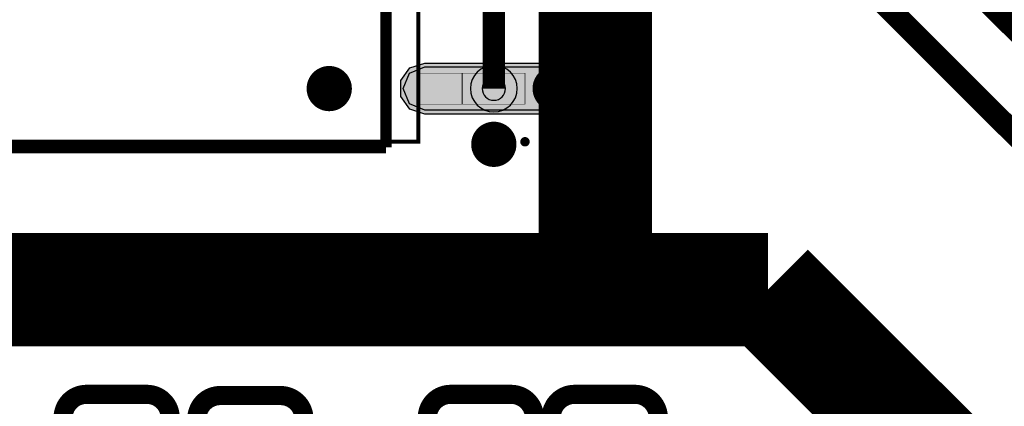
# Model space of a CAD drawing. Header units: millimetres. Extents: x -8 to 125, y -6 to 113.
# Tile 65 of 142: x 22.85 to 35.9, y 58.4 to 63.52. Entities that reach past the tile are written whole.
import ezdxf

# ---------------------------------------------------------------- set-up
doc = ezdxf.new("R2010")
doc.units = ezdxf.units.MM
for name, color, linetype, true_color in [('Bottom Layer', 7, 'Continuous', 0x0000ff), ('Component Marking Layer', 7, 'Continuous', 0x66ffcc), ('Component Shape Layer', 7, 'Continuous', 0x00cccc), ('Document Layer', 7, 'Continuous', 0xffffff), ('Hole Layer', 7, 'Continuous', 0x222222), ('Inner2', 7, 'Continuous', 0x008000), ('Multi-Layer', 7, 'Continuous', 0xc0c0c0), ('Pin Floating Layer', 7, 'Continuous', 0xff99ff), ('Pin Soldering Layer', 7, 'Continuous', 0xcc9999), ('Top Layer', 7, 'Continuous', 0xff0000), ('Top Paste Mask Layer', 7, 'Continuous', 0x808080), ('Top Silkscreen Layer', 7, 'Continuous', 0xffcc00), ('Top Solder Mask Layer', 7, 'Continuous', 0x800080)]:
    doc.layers.add(name, color=color, linetype=linetype, true_color=true_color)

msp = doc.modelspace()

# ---------------------------------------------------------------- hatches: boundary and pattern name
at = {"layer": 'Component Marking Layer'}
msp.add_hatch(color=256, dxfattribs=at).paths.add_polyline_path([(29.487, 61.906, 1), (29.607, 61.906, 1)])
at = {"layer": 'Pin Floating Layer'}
msp.add_hatch(color=256, dxfattribs=at).paths.add_polyline_path([(28.722, 62.406), (28.124, 62.406), (28.124, 62.816), (28.722, 62.816)])
at = {"layer": 'Pin Soldering Layer'}
msp.add_hatch(color=256, dxfattribs=at).paths.add_polyline_path([(29.547, 62.406), (28.712, 62.406), (28.712, 62.816), (29.547, 62.816)])
at = {"layer": 'Top Layer'}
msp.add_hatch(color=256, dxfattribs=at).paths.add_polyline_path([(30.048, 62.898), (30.251, 62.814), (30.335, 62.611), (30.251, 62.408), (30.048, 62.324), (28.221, 62.324), (28.018, 62.408), (27.934, 62.611), (28.018, 62.814), (28.221, 62.898)])
at = {"layer": 'Top Paste Mask Layer'}
msp.add_hatch(color=256, dxfattribs=at).paths.add_polyline_path([(30.048, 62.898), (30.251, 62.814), (30.335, 62.611), (30.251, 62.408), (30.048, 62.324), (28.221, 62.324), (28.018, 62.408), (27.934, 62.611), (28.018, 62.814), (28.221, 62.898)])
at = {"layer": 'Top Solder Mask Layer'}
msp.add_hatch(color=256, dxfattribs=at).paths.add_polyline_path([(30.048, 62.949), (30.246, 62.884), (30.369, 62.716), (30.369, 62.507), (30.246, 62.338), (30.048, 62.273), (28.221, 62.273), (28.023, 62.338), (27.9, 62.507), (27.9, 62.716), (28.023, 62.884), (28.221, 62.949)])

# ---------------------------------------------------------------- linework, layer by layer
at = {"layer": 'Bottom Layer', "const_width": 0.3}
msp.add_lwpolyline([(29.134, 66.485), (29.134, 62.611)], dxfattribs=at)
at = {"layer": 'Component Marking Layer', "const_width": 0.00508}
msp.add_lwpolyline([(29.487, 61.906, 1), (29.607, 61.906, 1)], format="xyb", close=True, dxfattribs=at)
at = {"layer": 'Component Shape Layer', "const_width": 0.0508}
msp.add_lwpolyline([(28.134, 61.906), (20.634, 61.906), (20.634, 72.206), (28.134, 72.206)], close=True, dxfattribs=at)
msp.add_lwpolyline([(28.134, 61.906), (20.634, 61.906), (20.634, 72.206), (28.134, 72.206)], close=True, dxfattribs=at)
at = {"layer": 'Document Layer', "const_width": 0.3}
msp.add_lwpolyline([(29.797, 62.611, 1), (30.097, 62.611, 1)], format="xyb", close=True, dxfattribs=at)
msp.add_lwpolyline([(29.797, 62.611, 1), (30.097, 62.611, 1)], format="xyb", close=True, dxfattribs=at)
at = {"layer": 'Hole Layer'}
msp.add_lwpolyline([(28.979, 62.611, 1), (29.289, 62.611, 1)], format="xyb", close=True, dxfattribs=at)
at = {"layer": 'Inner2', "const_width": 1.5}
for points in [[(30.48, 71.398), (30.48, 60.014)], [(13.462, 59.944), (30.55, 59.944)], [(30.48, 60.014), (30.55, 59.944)], [(30.55, 59.944), (32.766, 59.944)], [(39.471, 53.239), (32.766, 59.944)]]:
    msp.add_lwpolyline(points, dxfattribs=at)
at = {"layer": 'Multi-Layer'}
msp.add_lwpolyline([(28.824, 62.611, 1), (29.444, 62.611, 1)], format="xyb", close=True, dxfattribs=at)
at = {"layer": 'Pin Floating Layer', "const_width": 0.00508}
msp.add_lwpolyline([(28.722, 62.406), (28.124, 62.406), (28.124, 62.816), (28.722, 62.816)], close=True, dxfattribs=at)
msp.add_lwpolyline([(28.722, 62.406), (28.124, 62.406), (28.124, 62.816), (28.722, 62.816)], close=True, dxfattribs=at)
at = {"layer": 'Pin Soldering Layer', "const_width": 0.00508}
msp.add_lwpolyline([(29.547, 62.406), (28.712, 62.406), (28.712, 62.816), (29.547, 62.816)], close=True, dxfattribs=at)
msp.add_lwpolyline([(29.547, 62.406), (28.712, 62.406), (28.712, 62.816), (29.547, 62.816)], close=True, dxfattribs=at)
at = {"layer": 'Top Layer', "const_width": 0.3}
for points in [[(40.767, 58.674), (32.957, 66.485)], [(43.942, 54.102), (33.084, 64.961)]]:
    msp.add_lwpolyline(points, dxfattribs=at)
at = {"layer": 'Top Layer'}
msp.add_lwpolyline([(30.048, 62.898), (30.251, 62.814), (30.335, 62.611), (30.251, 62.408), (30.048, 62.324), (28.221, 62.324), (28.018, 62.408), (27.934, 62.611), (28.018, 62.814), (28.221, 62.898)], close=True, dxfattribs=at)
at = {"layer": 'Top Paste Mask Layer'}
msp.add_lwpolyline([(30.048, 62.898), (30.251, 62.814), (30.335, 62.611), (30.251, 62.408), (30.048, 62.324), (28.221, 62.324), (28.018, 62.408), (27.934, 62.611), (28.018, 62.814), (28.221, 62.898)], close=True, dxfattribs=at)
at = {"layer": 'Top Silkscreen Layer'}
for points, const_width in [([(27.705, 72.282), (27.705, 61.83)], 0.152), ([(27.705, 72.282), (27.705, 61.83)], 0.152), ([(27.705, 61.83), (21.063, 61.83)], 0.152), ([(27.705, 61.83), (21.063, 61.83)], 0.152), ([(24.536, 58.556), (23.736, 58.556)], 0.254), ([(24.536, 58.556), (23.736, 58.556)], 0.254), ([(25.508, 58.54), (26.308, 58.54)], 0.254), ([(25.508, 58.54), (26.308, 58.54)], 0.254), ([(29.362, 58.556), (28.562, 58.556)], 0.254), ([(29.362, 58.556), (28.562, 58.556)], 0.254), ([(30.204, 58.556), (31.004, 58.556)], 0.254), ([(30.204, 58.556), (31.004, 58.556)], 0.254)]:
    msp.add_lwpolyline(points, dxfattribs=dict(at, const_width=const_width))
at = {"layer": 'Top Silkscreen Layer', "const_width": 0.3}
for points in [[(26.803, 62.611, 1), (27.103, 62.611, 1)], [(26.803, 62.611, 1), (27.103, 62.611, 1)], [(28.984, 61.872, 1), (29.284, 61.872, 1)], [(28.984, 61.872, 1), (29.284, 61.872, 1)]]:
    msp.add_lwpolyline(points, format="xyb", close=True, dxfattribs=at)
at = {"layer": 'Top Silkscreen Layer', "const_width": 0.254}
for points in [[(23.426, 58.246, -0.414239), (23.736, 58.556)], [(23.426, 58.246, -0.414239), (23.736, 58.556)], [(24.536, 58.556, -0.414214), (24.845, 58.246)], [(24.536, 58.556, -0.414214), (24.845, 58.246)], [(25.198, 58.23, -0.414239), (25.508, 58.54)], [(25.198, 58.23, -0.414239), (25.508, 58.54)], [(26.308, 58.54, -0.414214), (26.618, 58.23)], [(26.308, 58.54, -0.414214), (26.618, 58.23)], [(28.252, 58.246, -0.414239), (28.562, 58.556)], [(28.252, 58.246, -0.414239), (28.562, 58.556)], [(29.362, 58.556, -0.414214), (29.672, 58.246)], [(29.362, 58.556, -0.414214), (29.672, 58.246)], [(29.894, 58.246, -0.414239), (30.204, 58.556)], [(29.894, 58.246, -0.414239), (30.204, 58.556)], [(31.004, 58.556, -0.414214), (31.314, 58.246)], [(31.004, 58.556, -0.414214), (31.314, 58.246)]]:
    msp.add_lwpolyline(points, format="xyb", dxfattribs=at)
at = {"layer": 'Top Solder Mask Layer'}
msp.add_lwpolyline([(30.048, 62.949), (30.246, 62.884), (30.369, 62.716), (30.369, 62.507), (30.246, 62.338), (30.048, 62.273), (28.221, 62.273), (28.023, 62.338), (27.9, 62.507), (27.9, 62.716), (28.023, 62.884), (28.221, 62.949)], close=True, dxfattribs=at)

doc.saveas('drawing.dxf')
